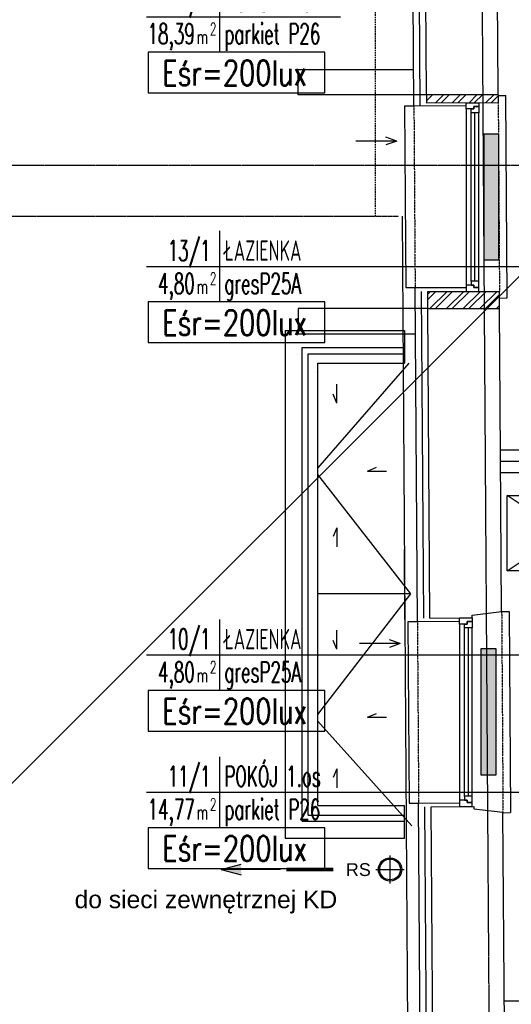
# Model space of a CAD drawing. Header units: inches. Extents: x -281236 to -70395, y 38777 to 102341.
# Tile 75 of 244: x -143115 to -142724, y 49857 to 50640. Entities that reach past the tile are written whole.
import ezdxf
from ezdxf.enums import TextEntityAlignment as Align

# ---------------------------------------------------------------- set-up
doc = ezdxf.new("R2010")
doc.units = ezdxf.units.IN
doc.header["$MEASUREMENT"] = 0
for name, pattern in [('CENTER', [2, 1.25, -0.25, 0.25, -0.25]), ('DASHDOT', [1, 0.5, -0.25, 0, -0.25]), ('DASHED2', [0.375, 0.25, -0.125])]:
    doc.linetypes.add(name, pattern=pattern)
doc.layers.get('0').update_dxf_attribs({"color": 101})
for name, color, linetype in [('Cieniutko', 8, 'Continuous'), ('cokół_widok', 255, 'Continuous'), ('E-90', 6, 'Continuous'), ('E-OPIS-POM', 6, 'Continuous'), ('E35', 6, 'Continuous'), ('Ele-balustrada', 64, 'Continuous'), ('Ins-went-opis', 141, 'Continuous'), ('Ins-wod', 152, 'Continuous'), ('Ins-wod-opis', 155, 'Continuous'), ('Mkd-odpływy', 7, 'Continuous'), ('Okn---okna', 5, 'Continuous'), ('Os-osie glowne', 8, 'CENTER'), ('Sc-cegla pelna', 32, 'Continuous'), ('Sc-cegla pelna-hatch', 8, 'Continuous'), ('Sc-gazobeton', 45, 'Continuous'), ('Sc-gk', 120, 'Continuous'), ('Sc-gk-hatch', 8, 'Continuous'), ('Sc-izolacja term-obrys', 132, 'Continuous'), ('Sc-izolacja term-styropian', 151, 'STYROPIAN-KA'), ('Sc-nadproza kon', 5, 'DASHED2'), ('studzienki_widok', 52, 'Continuous'), ('W-idok', 9, 'Continuous'), ('W-idok nad', 5, 'DASHED2'), ('Wyp-grzejniki', 56, 'Continuous'), ('Wyp-meble', 155, 'Continuous')]:
    doc.layers.add(name, color=color, linetype=linetype)
doc.styles.add('KA wymiar', font='romans.shx', dxfattribs={"width": 0.6})
doc.styles.add('ROMANS', font='romans', dxfattribs={"width": 0.85})
doc.styles.add('TYTUL2', font='ARIAL.TTF')
doc.linetypes.add('BATTING', pattern='A,0.0001,-0.1,[134,ltypeshp.shx,S=0.1,R=0,X=-0.1,Y=0],-0.2,[134,ltypeshp.shx,S=0.1,R=180,X=0.1,Y=0],-0.1', length=0.4001)
doc.linetypes.add('STYROPIAN-KA', pattern='A,0.0001,-0.1,[135,ltypeshp.shx,S=0.1,R=0,X=-0.1,Y=0],0,[135,ltypeshp.shx,S=0.1,R=180,X=0.1,Y=0],-0.1', length=0.2001)

# ---------------------------------------------------------------- blocks, each defined once
blk = doc.blocks.new('_0630_szafa_1os')
blk.add_lwpolyline([(-90, 0), (-90, -60), (0, -60), (0, 0)], close=True)
for points in [[(-90, 0), (0, -60)], [(0, 0), (-90, -60)]]:
    blk.add_lwpolyline(points)
blk = doc.blocks.new('pow')
for p, q in [((0, 0.523), (0, -0.523)), ((-1.075, 0), (1.78, 0))]:
    blk.add_line(p, q)
at = {"style": 'KA wymiar', "width": 0.6}
for s, height, p in [('2', 0.18, (-0.139, -0.27)), ('m', 0.21, (-0.333, -0.401))]:
    blk.add_text(s, height=height, dxfattribs=at).set_placement(p)
for tag, p in [('01', (-0.131, 0.084)), ('000.00', (-0.364, -0.401))]:
    blk.add_attdef(tag, text='', height=0.3, dxfattribs=at).set_placement(p, align=Align.RIGHT)
for tag, p in [('POMIESZCZENIE', (0.071, 0.084)), ('POSADZKA', (0.071, -0.401))]:
    blk.add_attdef(tag, p, '', height=0.3, dxfattribs=at)
blk = doc.blocks.new('rura_spustowa')
at = {"layer": 'Ins-wod', "linetype": 'Continuous'}
for p, q in [((0, -11.25), (0, 11.25)), ((-11.25, 0), (11.25, 0))]:
    blk.add_line(p, q, dxfattribs=at)
at = {"layer": 'Ins-wod', "linetype": 'Continuous', "ltscale": 25}
for radius in [9.25, 8.25]:
    blk.add_circle((0, 0), radius, dxfattribs=at)
blk = doc.blocks.new('ramiak_okna')
at = {"layer": 'Okn---okna'}
for p, q in [((145, 10), (5, 10)), ((8, 6), (142, 6)), ((8, 3), (142, 3)), ((8, 0), (142, 0))]:
    blk.add_line(p, q, dxfattribs=at)
for points in [[(5, 10), (0, 10), (0, 0), (3, 0), (3, 4), (5, 4)], [(145, 10), (150, 10), (150, 0), (147, 0), (147, 4), (145, 4)], [(8, 6), (5, 6), (5, 4), (3, 4), (3, 0), (5, 0), (8, 0)], [(142, 6), (145, 6), (145, 4), (147, 4), (147, 0), (145, 0), (142, 0)]]:
    blk.add_lwpolyline(points, close=True, dxfattribs=at)
blk = doc.blocks.new('grzejnik_100')
at = {"layer": 'Wyp-grzejniki'}
h = blk.add_hatch(dxfattribs=at)
h.set_pattern_fill('DOTS', color=256, scale=0.5, style=0)
h.set_pattern_definition([(0, (-77492.90915, 37823.9399), (0.396875, 0.79375), [0, -0.79375])])
h.paths.add_polyline_path([(0, -100), (12, -100), (12, 0), (0, 0)])
blk.add_lwpolyline([(12, 0), (0, 0), (0, -100), (12, -100)], close=True, dxfattribs=at)
blk = doc.blocks.new('0630_STRZAŁKA')
at = {"ltscale": 0.5}
for points in [[(0, 0), (-3.03, -8.56)], [(0, 0), (0, -32.43)], [(0, 0), (3.03, -8.56)]]:
    blk.add_lwpolyline(points, dxfattribs=at)
blk = doc.blocks.new('_vxkdjhgkljhkgjhk')
for q in [(14, 6), (30.2, 0)]:
    blk.add_line((0, 0), q)

msp = doc.modelspace()

# ---------------------------------------------------------------- hatches: boundary and pattern name
at = {"layer": 'Ins-wod'}
msp.add_hatch(color=256, dxfattribs=at).paths.add_polyline_path([(-142938.81, 49968.48), (-142938.81, 49960.13), (-142954.85, 49964.31)])
at = {"layer": 'Sc-cegla pelna-hatch'}
h = msp.add_hatch(dxfattribs=at)
h.set_pattern_fill('ANSI32', color=256, scale=25, style=0)
h.paths.add_polyline_path([(-142734.65, 50580.36), (-142791.71, 50580.36), (-142791.64, 50573.82), (-142734.61, 50574.2)])
h = msp.add_hatch(dxfattribs=at)
h.set_pattern_fill('ANSI32', color=256, scale=25, style=0)
h.paths.add_polyline_path([(-142733.61, 50424.03), (-142750.09, 50424.03), (-142750.09, 50424.03), (-142760.09, 50424.03), (-142760.09, 50424.03), (-142790.63, 50424.03), (-142790.52, 50410.36), (-142733.52, 50410.36)])

# ---------------------------------------------------------------- linework, layer by layer
at = {"layer": 'Cieniutko', "linetype": 'DASHED2'}
msp.add_line((-143925.84, 50483.69), (-142813.83, 50483.69), dxfattribs=at)
at = {"layer": 'Cieniutko'}
for p, q in [((-142805.54, 50366.83), (-142878.15, 50283.33)), ((-142878.15, 50278.33), (-142804.28, 50183.43)), ((-142804.28, 50183.43), (-142878.15, 50183.43)), ((-142804.28, 50183.43), (-142878.15, 50087.52)), ((-142878.15, 50082.52), (-142803.18, 49999.02))]:
    msp.add_line(p, q, dxfattribs=at)
at = {"layer": 'cokół_widok'}
msp.add_line((-142811.01, 50483.69), (-142795.21, 48118.99), dxfattribs=at)
at = {"layer": 'E35'}
for p, q in [((-142086.5, 51067.38), (-143223.51, 49930.37)), ((-142859.97, 50443.81), (-142449.54, 50443.81)), ((-142859.97, 50134.87), (-142444.01, 50134.87)), ((-142859.97, 50025.74), (-142666.01, 50025.74))]:
    msp.add_line(p, q, dxfattribs=at)
at = {"layer": 'E35', "linetype": 'Continuous', "ltscale": 0.3}
for points in [[(-143012.71, 50581.87), (-142872.37, 50581.87), (-142872.37, 50614.14), (-143012.71, 50614.14)], [(-143012.71, 50383.29), (-142872.37, 50383.29), (-142872.37, 50415.57), (-143012.71, 50415.57)], [(-143012.71, 50074.35), (-142872.37, 50074.35), (-142872.37, 50106.63), (-143012.71, 50106.63)], [(-143012.71, 49965.23), (-142872.37, 49965.23), (-142872.37, 49997.5), (-143012.71, 49997.5)]]:
    msp.add_lwpolyline(points, close=True, dxfattribs=at)
at = {"layer": 'Ele-balustrada'}
for p, q in [((-142890.51, 50002.61), (-142890.51, 50379.33)), ((-142890.51, 50379.33), (-142809.01, 50379.33)), ((-142885.51, 50007.61), (-142885.51, 50374.33)), ((-142885.51, 50374.33), (-142809.01, 50374.33)), ((-142885.51, 50007.61), (-142809.01, 50007.61)), ((-142890.51, 50002.61), (-142809.01, 50002.61))]:
    msp.add_line(p, q, dxfattribs=at)
at = {"layer": 'Ins-wod'}
for p, q in [((-142954.85, 49964.31), (-142938.81, 49968.48)), ((-142907.62, 49964.31), (-142954.85, 49964.31)), ((-142954.85, 49964.31), (-142938.81, 49960.13))]:
    msp.add_line(p, q, dxfattribs=at)
at = {"layer": 'Mkd-odpływy', "const_width": 3}
msp.add_lwpolyline([(-142865.51, 49964.31), (-142902.86, 49964.31)], dxfattribs=at)
at = {"layer": 'Os-osie glowne'}
for p, q in [((-142728.7, 47893.27), (-142756.04, 51985.69)), ((-143318.47, 50524.29), (-138010.68, 50524.29))]:
    msp.add_line(p, q, dxfattribs=at)
at = {"layer": 'Sc-cegla pelna'}
for p, q in [((-142791.66, 50580.36), (-142793.44, 50847.24)), ((-142734.68, 50583.7), (-142735.87, 50761.7)), ((-142734.65, 50580.36), (-142791.66, 50580.36)), ((-142734.65, 50580.36), (-142734.68, 50583.7)), ((-142733, 50333.7), (-142733.52, 50410.36)), ((-142732.16, 50211.7), (-142733, 50333.7)), ((-142731.88, 50169.48), (-142732.16, 50211.7)), ((-142729.17, 49759.7), (-142730.81, 50009.89))]:
    msp.add_line(p, q, dxfattribs=at)
for points in [[(-142788.84, 50164.22), (-142790.52, 50410.36), (-142733.52, 50410.36)], [(-142788.84, 50164.22), (-142755.28, 50164.5), (-142755.3, 50166.5), (-142731.88, 50169.48)], [(-142787.84, 50014.23), (-142754.06, 50014.5), (-142754.05, 50012.5), (-142730.81, 50009.89)], [(-142786.14, 49754.51), (-142787.84, 50014.23)]]:
    msp.add_lwpolyline(points, dxfattribs=at)
at = {"layer": 'Sc-gazobeton'}
for p, q in [((-142791.71, 50580.36), (-142791.64, 50573.82)), ((-142734.65, 50580.36), (-142734.61, 50574.2)), ((-142791.64, 50573.82), (-142734.61, 50574.2)), ((-142790.63, 50424.03), (-142733.61, 50424.03)), ((-142790.52, 50410.36), (-142790.63, 50424.03)), ((-142733.52, 50410.36), (-142733.61, 50424.03))]:
    msp.add_line(p, q, dxfattribs=at)
at = {"layer": 'Sc-gk'}
for p, q in [((-142235.76, 50297.7), (-142732.75, 50297.7)), ((-142235.63, 50279.7), (-142732.63, 50279.7)), ((-142232.83, 49859.7), (-142729.83, 49859.7))]:
    msp.add_line(p, q, dxfattribs=at)
at = {"layer": 'Sc-gk-hatch', "linetype": 'BATTING', "ltscale": 0.3}
msp.add_line((-142235.74, 50288.7), (-142732.69, 50288.7), dxfattribs=at)
at = {"layer": 'Sc-izolacja term-obrys'}
for p, q in [((-142801.59, 50571.25), (-142803.46, 50850.15)), ((-142760.09, 50571.53), (-142801.59, 50571.25))]:
    msp.add_line(p, q, dxfattribs=at)
for points in [[(-142765.28, 50161.41), (-142798.82, 50161.14), (-142800.63, 50427.03), (-142760.09, 50427.03)], [(-142762, 49751.71), (-142796.12, 49751.43), (-142797.86, 50017.15), (-142765.28, 50017.41)]]:
    msp.add_lwpolyline(points, dxfattribs=at)
at = {"layer": 'Sc-izolacja term-styropian', "linetype": 'BATTING', "ltscale": 0.25}
msp.add_line((-142796.59, 50571.28), (-142798.44, 50847.2), dxfattribs=at)
for points in [[(-142793.84, 50164.19), (-142795.61, 50424.03)], [(-142791.14, 49754.48), (-142792.84, 50014.19)]]:
    msp.add_lwpolyline(points, dxfattribs=at)
at = {"layer": 'Sc-nadproza kon', "linetype": 'DASHDOT', "ltscale": 0.5}
for p, q in [((-142801.59, 50571.25), (-142800.63, 50427.03)), ((-142734.61, 50574.2), (-142733.61, 50424.03)), ((-142731.88, 50169.48), (-142730.81, 50009.89)), ((-142798.82, 50161.14), (-142797.86, 50017.15))]:
    msp.add_line(p, q, dxfattribs=at)
at = {"layer": 'studzienki_widok'}
for p, q in [((-142904.01, 50392.83), (-142904.01, 49989.11)), ((-142904.01, 50392.83), (-142809.01, 50392.83)), ((-142809.01, 50392.83), (-142809.01, 50366.83)), ((-142878.01, 50015.11), (-142878.01, 50366.83)), ((-142878.01, 50366.83), (-142809.01, 50366.83)), ((-142809.01, 50192.83), (-142809.01, 50218.83)), ((-142809.01, 50189.11), (-142809.01, 50163.11)), ((-142878.01, 50015.11), (-142809.01, 50015.11)), ((-142809.01, 49989.11), (-142809.01, 50015.11)), ((-142904.01, 49989.11), (-142878.01, 49989.11)), ((-142904.01, 49989.11), (-142809.01, 49989.11))]:
    msp.add_line(p, q, dxfattribs=at)
at = {"layer": 'W-idok'}
for p, q in [((-142898.98, 50616.97), (-142898.98, 50616.97)), ((-142801.59, 50571.25), (-142809.1, 50571.25)), ((-142809.1, 50571.25), (-142808.13, 50426.98)), ((-142808.13, 50426.98), (-142800.63, 50427.03)), ((-142893.85, 50374.21), (-142893.85, 50374.21)), ((-142878.85, 50359.21), (-142878.85, 50359.21)), ((-142725.88, 50169.52), (-142724.81, 50009.52))]:
    msp.add_line(p, q, dxfattribs=at)
for points in [[(-142791.66, 50580.36), (-142893.44, 50580.36), (-142893.44, 50600.36), (-142801.84, 50600.36)], [(-142734.65, 50579.7), (-142728.65, 50579.74)], [(-142733.57, 50418.7), (-142727.57, 50418.74), (-142728.65, 50579.74)], [(-142790.52, 50410.36), (-142893.44, 50410.36), (-142893.44, 50390.36), (-142800.38, 50390.36)], [(-142731.88, 50169.48), (-142725.88, 50169.52)], [(-142798.82, 50161.14), (-142806.32, 50161.14), (-142805.36, 50017.1), (-142797.86, 50017.15)], [(-142730.81, 50009.48), (-142724.81, 50009.52)]]:
    msp.add_lwpolyline(points, dxfattribs=at)
at = {"layer": 'W-idok nad', "ltscale": 5}
for p, q in [((-142832.22, 50483.69), (-142832.22, 51047.69)), ((-143941.22, 50483.69), (-142832.22, 50483.69))]:
    msp.add_line(p, q, dxfattribs=at)

# ---------------------------------------------------------------- block references
at = {"layer": 'Cieniutko', "linetype": 'Continuous', "yscale": 0.5, "zscale": 0.5, "rotation": 90}
for p, xscale in [((-142862.88, 50335.21), 0.5), ((-142862.88, 50236.09), -0.5), ((-142862.88, 50139.41), 0.5), ((-142862.88, 50044.42), -0.5)]:
    msp.add_blockref('_vxkdjhgkljhkgjhk', p, dxfattribs=dict(at, xscale=xscale))
at = {"layer": 'Cieniutko', "linetype": 'Continuous', "xscale": 0.5, "yscale": 0.5, "zscale": 0.5}
for p in [(-142838.43, 50281.12), (-142838.43, 50085.31)]:
    msp.add_blockref('_vxkdjhgkljhkgjhk', p, dxfattribs=at)
at = {"layer": 'E-OPIS-POM', "xscale": 54, "yscale": 54, "zscale": 54}
for p, values in [((-142956.07, 50642.38), {'000.00': '18,39', '01': '14/1', 'POMIESZCZENIE': 'POKÓJ 1.os', 'POSADZKA': 'parkiet P26'}), ((-142956.07, 50443.81), {'000.00': '4,80', '01': '13/1', 'POMIESZCZENIE': 'ŁAZIENKA', 'POSADZKA': 'gresP25A'}), ((-142956.07, 50134.87), {'000.00': '4,80', '01': '10/1', 'POMIESZCZENIE': 'ŁAZIENKA', 'POSADZKA': 'gresP25A'}), ((-142956.07, 50025.74), {'000.00': '14,77', '01': '11/1', 'POMIESZCZENIE': 'POKÓJ 1.os', 'POSADZKA': 'parkiet P26'})]:
    msp.add_blockref('pow', p, dxfattribs=at).add_auto_attribs(values)
at = {"layer": 'Ins-went-opis', "xscale": -1, "rotation": 270}
for p in [(-142815.23, 50543.54), (-142812.46, 50143.93)]:
    msp.add_blockref('0630_STRZAŁKA', p, dxfattribs=at)
at = {"layer": 'Ins-wod'}
msp.add_blockref('rura_spustowa', (-142820.54, 49964.31), dxfattribs=at)
at = {"layer": 'Okn---okna', "rotation": 90}
for p in [(-142750.09, 50424.03), (-142755.28, 50014.5)]:
    msp.add_blockref('ramiak_okna', p, dxfattribs=at)
at = {"layer": 'Wyp-grzejniki', "rotation": 180}
for p in [(-142734.11, 50449.12), (-142736.34, 50039.69)]:
    msp.add_blockref('grzejnik_100', p, dxfattribs=at)
at = {"layer": 'Wyp-meble', "xscale": -1, "rotation": 180}
msp.add_blockref('_0630_szafa_1os', (-142637.62, 50201.79), dxfattribs=at)

# ---------------------------------------------------------------- texts
at = {"layer": 'E-90', "style": 'ROMANS', "width": 0.75}
for p in [(-142944.05, 50597.71), (-142944.05, 50399.14), (-142944.05, 50090.2), (-142944.05, 49981.07)]:
    msp.add_text('Eśr=200lux', height=20, rotation=360, dxfattribs=at).set_placement(p, align=Align.MIDDLE)
at = {"layer": 'Ins-wod', "style": 'TYTUL2'}
msp.add_text('do sieci zewnętrznej KD', height=14, dxfattribs=at).set_placement((-143071.2, 49933.52, 0))
at = {"layer": 'Ins-wod-opis', "style": 'TYTUL2'}
msp.add_text('RS', height=10.212, dxfattribs=at).set_placement((-142845.73, 49964.22), align=Align.MIDDLE)

doc.saveas('drawing.dxf')
